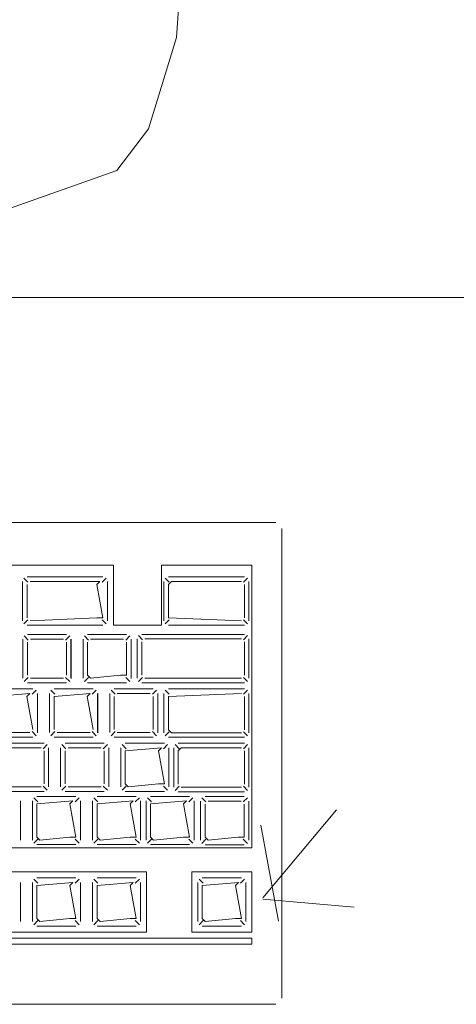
# Model space of a CAD drawing. Header units: feet. Extents: x 8 to 127, y 6 to 90.
# Tile 49 of 256: x 34.3802 to 34.4527, y 50.2827 to 50.4462. Entities that reach past the tile are written whole.
import ezdxf

# ---------------------------------------------------------------- set-up
doc = ezdxf.new("R2010")
doc.units = ezdxf.units.FT
doc.header["$MEASUREMENT"] = 0
for name, color, linetype in [('MOBILARIO', 8, 'Continuous'), ('MOBILIÁRIO - móveis', 250, 'Continuous'), ('MOBILIÁRIO2', 250, 'Continuous'), ('NO ESPESSURA', 250, 'Continuous')]:
    doc.layers.add(name, color=color, linetype=linetype)

msp = doc.modelspace()

# ---------------------------------------------------------------- linework, layer by layer
at = {"layer": 'MOBILARIO', "lineweight": 5}
for p, q in [((34.42277, 50.36268), (34.19477, 50.36268)), ((34.42277, 50.36268), (34.19477, 50.36268)), ((34.42377, 50.28368), (34.42377, 50.36168)), ((34.42377, 50.28368), (34.42377, 50.36168)), ((34.39577, 50.35562), (34.29927, 50.35562)), ((34.39577, 50.35562), (34.29927, 50.35562)), ((34.39577, 50.34562), (34.39577, 50.35562)), ((34.39577, 50.34562), (34.39577, 50.35562)), ((34.41877, 50.35562), (34.40377, 50.35562)), ((34.40377, 50.34562), (34.40377, 50.35562)), ((34.41877, 50.35562), (34.40377, 50.35562)), ((34.40377, 50.34562), (34.40377, 50.35562)), ((34.41877, 50.30868), (34.41877, 50.35562)), ((34.41877, 50.30868), (34.41877, 50.35562)), ((34.38064, 50.34637), (34.38064, 50.35291)), ((34.38064, 50.34637), (34.38064, 50.35291)), ((34.38154, 50.35277), (34.38086, 50.35344)), ((34.38154, 50.35277), (34.38086, 50.35344)), ((34.38139, 50.35366), (34.39402, 50.35366)), ((34.38139, 50.35366), (34.39402, 50.35366)), ((34.39352, 50.35291), (34.38189, 50.35291)), ((34.39352, 50.35291), (34.38189, 50.35291)), ((34.39302, 50.35241), (34.39352, 50.35291)), ((34.39302, 50.35241), (34.39352, 50.35291)), ((34.39387, 50.35277), (34.39455, 50.35344)), ((34.39387, 50.35277), (34.39455, 50.35344)), ((34.39477, 50.35291), (34.39477, 50.34637)), ((34.39477, 50.35291), (34.39477, 50.34637)), ((34.40414, 50.34637), (34.40414, 50.35291)), ((34.40414, 50.34637), (34.40414, 50.35291)), ((34.40504, 50.35277), (34.40436, 50.35344)), ((34.40504, 50.35277), (34.40436, 50.35344)), ((34.40489, 50.35366), (34.41752, 50.35366)), ((34.40489, 50.35366), (34.41752, 50.35366)), ((34.40489, 50.35241), (34.40539, 50.35291)), ((34.40489, 50.35241), (34.40539, 50.35291)), ((34.40539, 50.35291), (34.41702, 50.35291)), ((34.40539, 50.35291), (34.41702, 50.35291)), ((34.41737, 50.35277), (34.41805, 50.35344)), ((34.41737, 50.35277), (34.41805, 50.35344)), ((34.41827, 50.35291), (34.41827, 50.34637)), ((34.41827, 50.35291), (34.41827, 50.34637)), ((34.38139, 50.35241), (34.38139, 50.34687)), ((34.38139, 50.35241), (34.38139, 50.34687)), ((34.39402, 50.34687), (34.39302, 50.35241)), ((34.39402, 50.34687), (34.39302, 50.35241)), ((34.40489, 50.34687), (34.40489, 50.35241)), ((34.40489, 50.34687), (34.40489, 50.35241)), ((34.41752, 50.35241), (34.41752, 50.34687)), ((34.41752, 50.35241), (34.41752, 50.34687)), ((34.38154, 50.34652), (34.38086, 50.34584)), ((34.38154, 50.34652), (34.38086, 50.34584)), ((34.38189, 50.34637), (34.39302, 50.34687)), ((34.38189, 50.34637), (34.39302, 50.34687)), ((34.39302, 50.34687), (34.39402, 50.34687)), ((34.39302, 50.34687), (34.39402, 50.34687)), ((34.39387, 50.34652), (34.39455, 50.34584)), ((34.39387, 50.34652), (34.39455, 50.34584)), ((34.40504, 50.34652), (34.40436, 50.34584)), ((34.40504, 50.34652), (34.40436, 50.34584)), ((34.41702, 50.34637), (34.40489, 50.34687)), ((34.41702, 50.34637), (34.40489, 50.34687)), ((34.41737, 50.34652), (34.41805, 50.34584)), ((34.41737, 50.34652), (34.41805, 50.34584)), ((34.39402, 50.34562), (34.38139, 50.34562)), ((34.39402, 50.34562), (34.38139, 50.34562)), ((34.40377, 50.34562), (34.39577, 50.34562)), ((34.40377, 50.34562), (34.39577, 50.34562)), ((34.41752, 50.34562), (34.40489, 50.34562)), ((34.41752, 50.34562), (34.40489, 50.34562)), ((34.3807, 50.34332), (34.3807, 50.33682)), ((34.3807, 50.34332), (34.3807, 50.33682)), ((34.38159, 50.34317), (34.38092, 50.34385)), ((34.38159, 50.34317), (34.38092, 50.34385)), ((34.38795, 50.34407), (34.38145, 50.34407)), ((34.38795, 50.34407), (34.38145, 50.34407)), ((34.38145, 50.34282), (34.38145, 50.33732)), ((34.38145, 50.34282), (34.38145, 50.33732)), ((34.38745, 50.34332), (34.38195, 50.34332)), ((34.38745, 50.34332), (34.38195, 50.34332)), ((34.3878, 50.34317), (34.38848, 50.34385)), ((34.3878, 50.34317), (34.38848, 50.34385)), ((34.38795, 50.33732), (34.38795, 50.34282)), ((34.38795, 50.33732), (34.38795, 50.34282)), ((34.3887, 50.33682), (34.3887, 50.34332)), ((34.3887, 50.33682), (34.3887, 50.34332)), ((34.38871, 50.33678), (34.38871, 50.34332)), ((34.38871, 50.33678), (34.38871, 50.34332)), ((34.3907, 50.34332), (34.3907, 50.33682)), ((34.3907, 50.34332), (34.3907, 50.33682)), ((34.39159, 50.34317), (34.39092, 50.34385)), ((34.39159, 50.34317), (34.39092, 50.34385)), ((34.39795, 50.34407), (34.39145, 50.34407)), ((34.39795, 50.34407), (34.39145, 50.34407)), ((34.39145, 50.34282), (34.39145, 50.33732)), ((34.39145, 50.34282), (34.39145, 50.33732)), ((34.39745, 50.34332), (34.39195, 50.34332)), ((34.39745, 50.34332), (34.39195, 50.34332)), ((34.3978, 50.34317), (34.39848, 50.34385)), ((34.3978, 50.34317), (34.39848, 50.34385)), ((34.39795, 50.33732), (34.39795, 50.34282)), ((34.39795, 50.33732), (34.39795, 50.34282)), ((34.3987, 50.33682), (34.3987, 50.34332)), ((34.3987, 50.33682), (34.3987, 50.34332)), ((34.39871, 50.33678), (34.39871, 50.34332)), ((34.39871, 50.33678), (34.39871, 50.34332)), ((34.3997, 50.33682), (34.3997, 50.34337)), ((34.3997, 50.33682), (34.3997, 50.34337)), ((34.40059, 50.34322), (34.39992, 50.3439)), ((34.40059, 50.34322), (34.39992, 50.3439)), ((34.40045, 50.34412), (34.41752, 50.34412)), ((34.40045, 50.34412), (34.41752, 50.34412)), ((34.40045, 50.33732), (34.40045, 50.34287)), ((34.40045, 50.33732), (34.40045, 50.34287)), ((34.40095, 50.34337), (34.41702, 50.34337)), ((34.40095, 50.34337), (34.41702, 50.34337)), ((34.41737, 50.34322), (34.41805, 50.3439)), ((34.41737, 50.34322), (34.41805, 50.3439)), ((34.41752, 50.34287), (34.41752, 50.33732)), ((34.41752, 50.34287), (34.41752, 50.33732)), ((34.41827, 50.34337), (34.41827, 50.33682)), ((34.41827, 50.34337), (34.41827, 50.33682)), ((34.38159, 50.33696), (34.38092, 50.33629)), ((34.38159, 50.33696), (34.38092, 50.33629)), ((34.38195, 50.33682), (34.38745, 50.33682)), ((34.38195, 50.33682), (34.38745, 50.33682)), ((34.3878, 50.33696), (34.38848, 50.33629)), ((34.3878, 50.33696), (34.38848, 50.33629)), ((34.39159, 50.33696), (34.39092, 50.33629)), ((34.39159, 50.33696), (34.39092, 50.33629)), ((34.39145, 50.33732), (34.39195, 50.33682)), ((34.39145, 50.33732), (34.39195, 50.33682)), ((34.39195, 50.33682), (34.39695, 50.33732)), ((34.39195, 50.33682), (34.39695, 50.33732)), ((34.39695, 50.33732), (34.39795, 50.33732)), ((34.39695, 50.33732), (34.39795, 50.33732)), ((34.3978, 50.33696), (34.39848, 50.33629)), ((34.3978, 50.33696), (34.39848, 50.33629)), ((34.40059, 50.33697), (34.39992, 50.33629)), ((34.40059, 50.33697), (34.39992, 50.33629)), ((34.41702, 50.33682), (34.40095, 50.33682)), ((34.41702, 50.33682), (34.40095, 50.33682)), ((34.41737, 50.33697), (34.41805, 50.33629)), ((34.41737, 50.33697), (34.41805, 50.33629)), ((34.38238, 50.33507), (34.37588, 50.33507)), ((34.38238, 50.33507), (34.37588, 50.33507)), ((34.38145, 50.33607), (34.38795, 50.33607)), ((34.38145, 50.33607), (34.38795, 50.33607)), ((34.38224, 50.33417), (34.38291, 50.33485)), ((34.38224, 50.33417), (34.38291, 50.33485)), ((34.38603, 50.33417), (34.38535, 50.33485)), ((34.38603, 50.33417), (34.38535, 50.33485)), ((34.39238, 50.33507), (34.38588, 50.33507)), ((34.39238, 50.33507), (34.38588, 50.33507)), ((34.39145, 50.33607), (34.39795, 50.33607)), ((34.39145, 50.33607), (34.39795, 50.33607)), ((34.39224, 50.33417), (34.39291, 50.33485)), ((34.39224, 50.33417), (34.39291, 50.33485)), ((34.39603, 50.33417), (34.39535, 50.33485)), ((34.39603, 50.33417), (34.39535, 50.33485)), ((34.40238, 50.33507), (34.39588, 50.33507)), ((34.40238, 50.33507), (34.39588, 50.33507)), ((34.41752, 50.33607), (34.40045, 50.33607)), ((34.41752, 50.33607), (34.40045, 50.33607)), ((34.40224, 50.33417), (34.40291, 50.33485)), ((34.40224, 50.33417), (34.40291, 50.33485)), ((34.40504, 50.33418), (34.40436, 50.33485)), ((34.40504, 50.33418), (34.40436, 50.33485)), ((34.40489, 50.33507), (34.41752, 50.33507)), ((34.40489, 50.33507), (34.41752, 50.33507)), ((34.41737, 50.33418), (34.41805, 50.33485)), ((34.41737, 50.33418), (34.41805, 50.33485)), ((34.38188, 50.33432), (34.37588, 50.33382)), ((34.38188, 50.33432), (34.37588, 50.33382)), ((34.38138, 50.33382), (34.38188, 50.33432)), ((34.38138, 50.33382), (34.38188, 50.33432)), ((34.38238, 50.32832), (34.38138, 50.33382)), ((34.38238, 50.32832), (34.38138, 50.33382)), ((34.38313, 50.32782), (34.38313, 50.33432)), ((34.38313, 50.32782), (34.38313, 50.33432)), ((34.38314, 50.32778), (34.38314, 50.33432)), ((34.38314, 50.32778), (34.38314, 50.33432)), ((34.38513, 50.33432), (34.38513, 50.32782)), ((34.38513, 50.33432), (34.38513, 50.32782)), ((34.39188, 50.33432), (34.38588, 50.33382)), ((34.39188, 50.33432), (34.38588, 50.33382)), ((34.38588, 50.33382), (34.38588, 50.32832)), ((34.38588, 50.33382), (34.38588, 50.32832)), ((34.39138, 50.33382), (34.39188, 50.33432)), ((34.39138, 50.33382), (34.39188, 50.33432)), ((34.39238, 50.32832), (34.39138, 50.33382)), ((34.39238, 50.32832), (34.39138, 50.33382)), ((34.39313, 50.32782), (34.39313, 50.33432)), ((34.39313, 50.32782), (34.39313, 50.33432)), ((34.39314, 50.32778), (34.39314, 50.33432)), ((34.39314, 50.32778), (34.39314, 50.33432)), ((34.39513, 50.33432), (34.39513, 50.32782)), ((34.39513, 50.33432), (34.39513, 50.32782)), ((34.39588, 50.33382), (34.39588, 50.32832)), ((34.39588, 50.33382), (34.39588, 50.32832)), ((34.40188, 50.33432), (34.39638, 50.33432)), ((34.40188, 50.33432), (34.39638, 50.33432)), ((34.40238, 50.32832), (34.40238, 50.33382)), ((34.40238, 50.32832), (34.40238, 50.33382)), ((34.40313, 50.32782), (34.40313, 50.33432)), ((34.40313, 50.32782), (34.40313, 50.33432)), ((34.40314, 50.32778), (34.40314, 50.33432)), ((34.40314, 50.32778), (34.40314, 50.33432)), ((34.40414, 50.32778), (34.40414, 50.33432)), ((34.40414, 50.32778), (34.40414, 50.33432)), ((34.41702, 50.33432), (34.40489, 50.33382)), ((34.41702, 50.33432), (34.40489, 50.33382)), ((34.40489, 50.33382), (34.40489, 50.32828)), ((34.40489, 50.33382), (34.40489, 50.32828)), ((34.41752, 50.32828), (34.41752, 50.33382)), ((34.41752, 50.32828), (34.41752, 50.33382)), ((34.41827, 50.33432), (34.41827, 50.32778)), ((34.41827, 50.33432), (34.41827, 50.32778)), ((34.40489, 50.32828), (34.40539, 50.32778)), ((34.40489, 50.32828), (34.40539, 50.32778)), ((34.37588, 50.32707), (34.38238, 50.32707)), ((34.37588, 50.32707), (34.38238, 50.32707)), ((34.37638, 50.32782), (34.38188, 50.32782)), ((34.37638, 50.32782), (34.38188, 50.32782)), ((34.38224, 50.32796), (34.38291, 50.32729)), ((34.38224, 50.32796), (34.38291, 50.32729)), ((34.38603, 50.32796), (34.38535, 50.32729)), ((34.38603, 50.32796), (34.38535, 50.32729)), ((34.38588, 50.32707), (34.39238, 50.32707)), ((34.38588, 50.32707), (34.39238, 50.32707)), ((34.38638, 50.32782), (34.39188, 50.32782)), ((34.38638, 50.32782), (34.39188, 50.32782)), ((34.39224, 50.32796), (34.39291, 50.32729)), ((34.39224, 50.32796), (34.39291, 50.32729)), ((34.39603, 50.32796), (34.39535, 50.32729)), ((34.39603, 50.32796), (34.39535, 50.32729)), ((34.39588, 50.32707), (34.40238, 50.32707)), ((34.39588, 50.32707), (34.40238, 50.32707)), ((34.39638, 50.32782), (34.40188, 50.32782)), ((34.39638, 50.32782), (34.40188, 50.32782)), ((34.40224, 50.32796), (34.40291, 50.32729)), ((34.40224, 50.32796), (34.40291, 50.32729)), ((34.40504, 50.32793), (34.40436, 50.32725)), ((34.40504, 50.32793), (34.40436, 50.32725)), ((34.41752, 50.32703), (34.40489, 50.32703)), ((34.41752, 50.32703), (34.40489, 50.32703)), ((34.40539, 50.32778), (34.41702, 50.32778)), ((34.40539, 50.32778), (34.41702, 50.32778)), ((34.41737, 50.32793), (34.41805, 50.32725)), ((34.41737, 50.32793), (34.41805, 50.32725)), ((34.38422, 50.32603), (34.37772, 50.32603)), ((34.38422, 50.32603), (34.37772, 50.32603)), ((34.38372, 50.32528), (34.37822, 50.32528)), ((34.38372, 50.32528), (34.37822, 50.32528)), ((34.38407, 50.32513), (34.38475, 50.32581)), ((34.38407, 50.32513), (34.38475, 50.32581)), ((34.38422, 50.31928), (34.38422, 50.32478)), ((34.38422, 50.31928), (34.38422, 50.32478)), ((34.38497, 50.31878), (34.38497, 50.32528)), ((34.38497, 50.31878), (34.38497, 50.32528)), ((34.38697, 50.32528), (34.38697, 50.31878)), ((34.38697, 50.32528), (34.38697, 50.31878)), ((34.38786, 50.32513), (34.38718, 50.32581)), ((34.38786, 50.32513), (34.38718, 50.32581)), ((34.39422, 50.32603), (34.38772, 50.32603)), ((34.39422, 50.32603), (34.38772, 50.32603)), ((34.38772, 50.32478), (34.38772, 50.31928)), ((34.38772, 50.32478), (34.38772, 50.31928)), ((34.39372, 50.32528), (34.38822, 50.32528)), ((34.39372, 50.32528), (34.38822, 50.32528)), ((34.39407, 50.32513), (34.39475, 50.32581)), ((34.39407, 50.32513), (34.39475, 50.32581)), ((34.39422, 50.31928), (34.39422, 50.32478)), ((34.39422, 50.31928), (34.39422, 50.32478)), ((34.39497, 50.31878), (34.39497, 50.32528)), ((34.39497, 50.31878), (34.39497, 50.32528)), ((34.39697, 50.32528), (34.39697, 50.31878)), ((34.39697, 50.32528), (34.39697, 50.31878)), ((34.39786, 50.32513), (34.39718, 50.32581)), ((34.39786, 50.32513), (34.39718, 50.32581)), ((34.40422, 50.32603), (34.39772, 50.32603)), ((34.40422, 50.32603), (34.39772, 50.32603)), ((34.40372, 50.32528), (34.39772, 50.32478)), ((34.40372, 50.32528), (34.39772, 50.32478)), ((34.39772, 50.32478), (34.39772, 50.31928)), ((34.39772, 50.32478), (34.39772, 50.31928)), ((34.40322, 50.32478), (34.40372, 50.32528)), ((34.40322, 50.32478), (34.40372, 50.32528)), ((34.40422, 50.31928), (34.40322, 50.32478)), ((34.40422, 50.31928), (34.40322, 50.32478)), ((34.40407, 50.32513), (34.40475, 50.32581)), ((34.40407, 50.32513), (34.40475, 50.32581)), ((34.40497, 50.31878), (34.40497, 50.32528)), ((34.40497, 50.31878), (34.40497, 50.32528)), ((34.40577, 50.31874), (34.40577, 50.32528)), ((34.40577, 50.31874), (34.40577, 50.32528)), ((34.40667, 50.32513), (34.40599, 50.32581)), ((34.40667, 50.32513), (34.40599, 50.32581)), ((34.40652, 50.32603), (34.41752, 50.32603)), ((34.40652, 50.32603), (34.41752, 50.32603)), ((34.40652, 50.32478), (34.40702, 50.32528)), ((34.40652, 50.32478), (34.40702, 50.32528)), ((34.40652, 50.31924), (34.40652, 50.32478)), ((34.40652, 50.31924), (34.40652, 50.32478)), ((34.40702, 50.32528), (34.41702, 50.32528)), ((34.40702, 50.32528), (34.41702, 50.32528)), ((34.41737, 50.32513), (34.41805, 50.32581)), ((34.41737, 50.32513), (34.41805, 50.32581)), ((34.41752, 50.32478), (34.41752, 50.31924)), ((34.41752, 50.32478), (34.41752, 50.31924)), ((34.41827, 50.32528), (34.41827, 50.31874)), ((34.41827, 50.32528), (34.41827, 50.31874)), ((34.37822, 50.31878), (34.38372, 50.31878)), ((34.37822, 50.31878), (34.38372, 50.31878)), ((34.38407, 50.31893), (34.38475, 50.31825)), ((34.38407, 50.31893), (34.38475, 50.31825)), ((34.38786, 50.31893), (34.38718, 50.31825)), ((34.38786, 50.31893), (34.38718, 50.31825)), ((34.38822, 50.31878), (34.39372, 50.31878)), ((34.38822, 50.31878), (34.39372, 50.31878)), ((34.39407, 50.31893), (34.39475, 50.31825)), ((34.39407, 50.31893), (34.39475, 50.31825)), ((34.39786, 50.31893), (34.39718, 50.31825)), ((34.39786, 50.31893), (34.39718, 50.31825)), ((34.39772, 50.31928), (34.39822, 50.31878)), ((34.39772, 50.31928), (34.39822, 50.31878)), ((34.39822, 50.31878), (34.40322, 50.31928)), ((34.39822, 50.31878), (34.40322, 50.31928)), ((34.40322, 50.31928), (34.40422, 50.31928)), ((34.40322, 50.31928), (34.40422, 50.31928)), ((34.40407, 50.31893), (34.40475, 50.31825)), ((34.40407, 50.31893), (34.40475, 50.31825)), ((34.40667, 50.31888), (34.40599, 50.3182)), ((34.40667, 50.31888), (34.40599, 50.3182)), ((34.41702, 50.31874), (34.40702, 50.31874)), ((34.41702, 50.31874), (34.40702, 50.31874)), ((34.41737, 50.31888), (34.41805, 50.3182)), ((34.41737, 50.31888), (34.41805, 50.3182)), ((34.37772, 50.31803), (34.38422, 50.31803)), ((34.37772, 50.31803), (34.38422, 50.31803)), ((34.38318, 50.3163), (34.3825, 50.31698)), ((34.38318, 50.3163), (34.3825, 50.31698)), ((34.38953, 50.3172), (34.38303, 50.3172)), ((34.38953, 50.3172), (34.38303, 50.3172)), ((34.38772, 50.31803), (34.39422, 50.31803)), ((34.38772, 50.31803), (34.39422, 50.31803)), ((34.38938, 50.3163), (34.39006, 50.31698)), ((34.38938, 50.3163), (34.39006, 50.31698)), ((34.39318, 50.3163), (34.3925, 50.31698)), ((34.39318, 50.3163), (34.3925, 50.31698)), ((34.39953, 50.3172), (34.39303, 50.3172)), ((34.39953, 50.3172), (34.39303, 50.3172)), ((34.39772, 50.31803), (34.40422, 50.31803)), ((34.39772, 50.31803), (34.40422, 50.31803)), ((34.39938, 50.3163), (34.40006, 50.31698)), ((34.39938, 50.3163), (34.40006, 50.31698)), ((34.40206, 50.3163), (34.40139, 50.31698)), ((34.40206, 50.3163), (34.40139, 50.31698)), ((34.40842, 50.3172), (34.40192, 50.3172)), ((34.40842, 50.3172), (34.40192, 50.3172)), ((34.41752, 50.31799), (34.40652, 50.31799)), ((34.41752, 50.31799), (34.40652, 50.31799)), ((34.40827, 50.3163), (34.40895, 50.31698)), ((34.40827, 50.3163), (34.40895, 50.31698)), ((34.41113, 50.31629), (34.41046, 50.31697)), ((34.41113, 50.31629), (34.41046, 50.31697)), ((34.41749, 50.31719), (34.41099, 50.31719)), ((34.41749, 50.31719), (34.41099, 50.31719)), ((34.41734, 50.31629), (34.41802, 50.31697)), ((34.41734, 50.31629), (34.41802, 50.31697)), ((34.38028, 50.30995), (34.38028, 50.31645)), ((34.38028, 50.30995), (34.38028, 50.31645)), ((34.38228, 50.31645), (34.38228, 50.30995)), ((34.38228, 50.31645), (34.38228, 50.30995)), ((34.38903, 50.31645), (34.38303, 50.31595)), ((34.38903, 50.31645), (34.38303, 50.31595)), ((34.38303, 50.31595), (34.38303, 50.31045)), ((34.38303, 50.31595), (34.38303, 50.31045)), ((34.38853, 50.31595), (34.38903, 50.31645)), ((34.38853, 50.31595), (34.38903, 50.31645)), ((34.38953, 50.31045), (34.38853, 50.31595)), ((34.38953, 50.31045), (34.38853, 50.31595)), ((34.39028, 50.30995), (34.39028, 50.31645)), ((34.39028, 50.30995), (34.39028, 50.31645)), ((34.39228, 50.31645), (34.39228, 50.30995)), ((34.39228, 50.31645), (34.39228, 50.30995)), ((34.39903, 50.31645), (34.39303, 50.31595)), ((34.39903, 50.31645), (34.39303, 50.31595)), ((34.39303, 50.31595), (34.39303, 50.31045)), ((34.39303, 50.31595), (34.39303, 50.31045)), ((34.39853, 50.31595), (34.39903, 50.31645)), ((34.39853, 50.31595), (34.39903, 50.31645)), ((34.39953, 50.31045), (34.39853, 50.31595)), ((34.39953, 50.31045), (34.39853, 50.31595)), ((34.40028, 50.30995), (34.40028, 50.31645)), ((34.40028, 50.30995), (34.40028, 50.31645)), ((34.40117, 50.31645), (34.40117, 50.30995)), ((34.40117, 50.31645), (34.40117, 50.30995)), ((34.40792, 50.31645), (34.40192, 50.31595)), ((34.40792, 50.31645), (34.40192, 50.31595)), ((34.40192, 50.31595), (34.40192, 50.31045)), ((34.40192, 50.31595), (34.40192, 50.31045)), ((34.40742, 50.31595), (34.40792, 50.31645)), ((34.40742, 50.31595), (34.40792, 50.31645)), ((34.40842, 50.31045), (34.40742, 50.31595)), ((34.40842, 50.31045), (34.40742, 50.31595)), ((34.40917, 50.30995), (34.40917, 50.31645)), ((34.40917, 50.30995), (34.40917, 50.31645)), ((34.41024, 50.31644), (34.41024, 50.30994)), ((34.41024, 50.31644), (34.41024, 50.30994)), ((34.41099, 50.31594), (34.41099, 50.31044)), ((34.41099, 50.31594), (34.41099, 50.31044)), ((34.41699, 50.31644), (34.41149, 50.31644)), ((34.41699, 50.31644), (34.41149, 50.31644)), ((34.41749, 50.31044), (34.41749, 50.31594)), ((34.41749, 50.31044), (34.41749, 50.31594)), ((34.41824, 50.30994), (34.41824, 50.31644)), ((34.41824, 50.30994), (34.41824, 50.31644)), ((34.38318, 50.31009), (34.3825, 50.30942)), ((34.38318, 50.31009), (34.3825, 50.30942)), ((34.38303, 50.31045), (34.38353, 50.30995)), ((34.38303, 50.31045), (34.38353, 50.30995)), ((34.38353, 50.30995), (34.38853, 50.31045)), ((34.38353, 50.30995), (34.38853, 50.31045)), ((34.38853, 50.31045), (34.38953, 50.31045)), ((34.38853, 50.31045), (34.38953, 50.31045)), ((34.38938, 50.31009), (34.39006, 50.30942)), ((34.38938, 50.31009), (34.39006, 50.30942)), ((34.39318, 50.31009), (34.3925, 50.30942)), ((34.39318, 50.31009), (34.3925, 50.30942)), ((34.39303, 50.31045), (34.39353, 50.30995)), ((34.39303, 50.31045), (34.39353, 50.30995)), ((34.39353, 50.30995), (34.39853, 50.31045)), ((34.39353, 50.30995), (34.39853, 50.31045)), ((34.39853, 50.31045), (34.39953, 50.31045)), ((34.39853, 50.31045), (34.39953, 50.31045)), ((34.39938, 50.31009), (34.40006, 50.30942)), ((34.39938, 50.31009), (34.40006, 50.30942)), ((34.40206, 50.31009), (34.40139, 50.30942)), ((34.40206, 50.31009), (34.40139, 50.30942)), ((34.40192, 50.31045), (34.40242, 50.30995)), ((34.40192, 50.31045), (34.40242, 50.30995)), ((34.40242, 50.30995), (34.40742, 50.31045)), ((34.40242, 50.30995), (34.40742, 50.31045)), ((34.40742, 50.31045), (34.40842, 50.31045)), ((34.40742, 50.31045), (34.40842, 50.31045)), ((34.40827, 50.31009), (34.40895, 50.30942)), ((34.40827, 50.31009), (34.40895, 50.30942)), ((34.41113, 50.31009), (34.41046, 50.30941)), ((34.41113, 50.31009), (34.41046, 50.30941)), ((34.41099, 50.31044), (34.41149, 50.30994)), ((34.41099, 50.31044), (34.41149, 50.30994)), ((34.41149, 50.30994), (34.41649, 50.31044)), ((34.41149, 50.30994), (34.41649, 50.31044)), ((34.41649, 50.31044), (34.41749, 50.31044)), ((34.41649, 50.31044), (34.41749, 50.31044)), ((34.41734, 50.31009), (34.41802, 50.30941)), ((34.41734, 50.31009), (34.41802, 50.30941)), ((34.27427, 50.30868), (34.41877, 50.30868)), ((34.27427, 50.30868), (34.41877, 50.30868)), ((34.38303, 50.3092), (34.38953, 50.3092)), ((34.38303, 50.3092), (34.38953, 50.3092)), ((34.39303, 50.3092), (34.39953, 50.3092)), ((34.39303, 50.3092), (34.39953, 50.3092)), ((34.40192, 50.3092), (34.40842, 50.3092)), ((34.40192, 50.3092), (34.40842, 50.3092)), ((34.41099, 50.30919), (34.41749, 50.30919)), ((34.41099, 50.30919), (34.41749, 50.30919)), ((34.40127, 50.30468), (34.36127, 50.30468)), ((34.40127, 50.30468), (34.36127, 50.30468)), ((34.38953, 50.30368), (34.38303, 50.30368)), ((34.38953, 50.30368), (34.38303, 50.30368)), ((34.39953, 50.30368), (34.39303, 50.30368)), ((34.39953, 50.30368), (34.39303, 50.30368)), ((34.40127, 50.29468), (34.40127, 50.30468)), ((34.40127, 50.29468), (34.40127, 50.30468)), ((34.40877, 50.29468), (34.40877, 50.30468)), ((34.40877, 50.30468), (34.41877, 50.30468)), ((34.40877, 50.29468), (34.40877, 50.30468)), ((34.40877, 50.30468), (34.41877, 50.30468)), ((34.41702, 50.30368), (34.41052, 50.30368)), ((34.41702, 50.30368), (34.41052, 50.30368)), ((34.41877, 50.30468), (34.41877, 50.29468)), ((34.41877, 50.30468), (34.41877, 50.29468)), ((34.38028, 50.29643), (34.38028, 50.30293)), ((34.38028, 50.29643), (34.38028, 50.30293)), ((34.38228, 50.30293), (34.38228, 50.29643)), ((34.38228, 50.30293), (34.38228, 50.29643)), ((34.38318, 50.30278), (34.3825, 50.30346)), ((34.38318, 50.30278), (34.3825, 50.30346)), ((34.38903, 50.30293), (34.38303, 50.30243)), ((34.38903, 50.30293), (34.38303, 50.30243)), ((34.38303, 50.30243), (34.38303, 50.29693)), ((34.38303, 50.30243), (34.38303, 50.29693)), ((34.38853, 50.30243), (34.38903, 50.30293)), ((34.38853, 50.30243), (34.38903, 50.30293)), ((34.38953, 50.29693), (34.38853, 50.30243)), ((34.38953, 50.29693), (34.38853, 50.30243)), ((34.38938, 50.30278), (34.39006, 50.30346)), ((34.38938, 50.30278), (34.39006, 50.30346)), ((34.39028, 50.29643), (34.39028, 50.30293)), ((34.39028, 50.29643), (34.39028, 50.30293)), ((34.39228, 50.30293), (34.39228, 50.29643)), ((34.39228, 50.30293), (34.39228, 50.29643)), ((34.39318, 50.30278), (34.3925, 50.30346)), ((34.39318, 50.30278), (34.3925, 50.30346)), ((34.39903, 50.30293), (34.39303, 50.30243)), ((34.39903, 50.30293), (34.39303, 50.30243)), ((34.39303, 50.30243), (34.39303, 50.29693)), ((34.39303, 50.30243), (34.39303, 50.29693)), ((34.39853, 50.30243), (34.39903, 50.30293)), ((34.39853, 50.30243), (34.39903, 50.30293)), ((34.39953, 50.29693), (34.39853, 50.30243)), ((34.39953, 50.29693), (34.39853, 50.30243)), ((34.39938, 50.30278), (34.40006, 50.30346)), ((34.39938, 50.30278), (34.40006, 50.30346)), ((34.40028, 50.29643), (34.40028, 50.30293)), ((34.40028, 50.29643), (34.40028, 50.30293)), ((34.40977, 50.30293), (34.40977, 50.29643)), ((34.40977, 50.30293), (34.40977, 50.29643)), ((34.41067, 50.30278), (34.40999, 50.30346)), ((34.41067, 50.30278), (34.40999, 50.30346)), ((34.41652, 50.30293), (34.41052, 50.30243)), ((34.41652, 50.30293), (34.41052, 50.30243)), ((34.41052, 50.30243), (34.41052, 50.29693)), ((34.41052, 50.30243), (34.41052, 50.29693)), ((34.41602, 50.30243), (34.41652, 50.30293)), ((34.41602, 50.30243), (34.41652, 50.30293)), ((34.41702, 50.29693), (34.41602, 50.30243)), ((34.41702, 50.29693), (34.41602, 50.30243)), ((34.41687, 50.30278), (34.41755, 50.30346)), ((34.41687, 50.30278), (34.41755, 50.30346)), ((34.41777, 50.29643), (34.41777, 50.30293)), ((34.41777, 50.29643), (34.41777, 50.30293)), ((34.38318, 50.29658), (34.3825, 50.2959)), ((34.38318, 50.29658), (34.3825, 50.2959)), ((34.38303, 50.29693), (34.38353, 50.29643)), ((34.38303, 50.29693), (34.38353, 50.29643)), ((34.38303, 50.29568), (34.38953, 50.29568)), ((34.38303, 50.29568), (34.38953, 50.29568)), ((34.38353, 50.29643), (34.38853, 50.29693)), ((34.38353, 50.29643), (34.38853, 50.29693)), ((34.38853, 50.29693), (34.38953, 50.29693)), ((34.38853, 50.29693), (34.38953, 50.29693)), ((34.38938, 50.29658), (34.39006, 50.2959)), ((34.38938, 50.29658), (34.39006, 50.2959)), ((34.39318, 50.29658), (34.3925, 50.2959)), ((34.39318, 50.29658), (34.3925, 50.2959)), ((34.39303, 50.29693), (34.39353, 50.29643)), ((34.39303, 50.29693), (34.39353, 50.29643)), ((34.39303, 50.29568), (34.39953, 50.29568)), ((34.39303, 50.29568), (34.39953, 50.29568)), ((34.39353, 50.29643), (34.39853, 50.29693)), ((34.39353, 50.29643), (34.39853, 50.29693)), ((34.39853, 50.29693), (34.39953, 50.29693)), ((34.39853, 50.29693), (34.39953, 50.29693)), ((34.39938, 50.29658), (34.40006, 50.2959)), ((34.39938, 50.29658), (34.40006, 50.2959)), ((34.41067, 50.29658), (34.40999, 50.2959)), ((34.41067, 50.29658), (34.40999, 50.2959)), ((34.41052, 50.29693), (34.41102, 50.29643)), ((34.41052, 50.29693), (34.41102, 50.29643)), ((34.41052, 50.29568), (34.41702, 50.29568)), ((34.41052, 50.29568), (34.41702, 50.29568)), ((34.41102, 50.29643), (34.41602, 50.29693)), ((34.41102, 50.29643), (34.41602, 50.29693)), ((34.41602, 50.29693), (34.41702, 50.29693)), ((34.41602, 50.29693), (34.41702, 50.29693)), ((34.41687, 50.29658), (34.41755, 50.2959)), ((34.41687, 50.29658), (34.41755, 50.2959)), ((34.36127, 50.29468), (34.40127, 50.29468)), ((34.36127, 50.29468), (34.40127, 50.29468)), ((34.41877, 50.29468), (34.40877, 50.29468)), ((34.41877, 50.29468), (34.40877, 50.29468)), ((34.41877, 50.29368), (34.24077, 50.29368)), ((34.41877, 50.29368), (34.24077, 50.29368)), ((34.24077, 50.29268), (34.41877, 50.29268)), ((34.24077, 50.29268), (34.41877, 50.29268)), ((34.41877, 50.29268), (34.41877, 50.29368)), ((34.41877, 50.29268), (34.41877, 50.29368)), ((34.19477, 50.28268), (34.42277, 50.28268)), ((34.19477, 50.28268), (34.42277, 50.28268))]:
    msp.add_line(p, q, dxfattribs=at)
at = {"layer": 'MOBILARIO'}
for centre in [(34.39352, 50.35241), (34.39352, 50.35241), (34.40539, 50.35241), (34.40539, 50.35241), (34.39352, 50.34687), (34.39352, 50.34687), (34.40539, 50.34687), (34.40539, 50.34687), (34.39195, 50.33732), (34.39195, 50.33732), (34.39745, 50.33732), (34.39745, 50.33732), (34.38188, 50.33382), (34.38188, 50.33382), (34.38638, 50.33382), (34.38638, 50.33382), (34.39188, 50.33382), (34.39188, 50.33382), (34.40539, 50.33382), (34.40539, 50.33382), (34.40539, 50.32828), (34.40539, 50.32828), (34.39822, 50.32478), (34.39822, 50.32478), (34.40372, 50.32478), (34.40372, 50.32478), (34.40702, 50.32478), (34.40702, 50.32478), (34.39822, 50.31928), (34.39822, 50.31928), (34.40372, 50.31928), (34.40372, 50.31928), (34.38353, 50.31595), (34.38353, 50.31595), (34.38903, 50.31595), (34.38903, 50.31595), (34.39353, 50.31595), (34.39353, 50.31595), (34.39903, 50.31595), (34.39903, 50.31595), (34.40242, 50.31595), (34.40242, 50.31595), (34.40792, 50.31595), (34.40792, 50.31595), (34.38353, 50.31045), (34.38353, 50.31045), (34.38903, 50.31045), (34.38903, 50.31045), (34.39353, 50.31045), (34.39353, 50.31045), (34.39903, 50.31045), (34.39903, 50.31045), (34.40242, 50.31045), (34.40242, 50.31045), (34.40792, 50.31045), (34.40792, 50.31045), (34.41149, 50.31044), (34.41149, 50.31044), (34.41699, 50.31044), (34.41699, 50.31044), (34.38353, 50.30243), (34.38353, 50.30243), (34.38903, 50.30243), (34.38903, 50.30243), (34.39353, 50.30243), (34.39353, 50.30243), (34.39903, 50.30243), (34.39903, 50.30243), (34.41102, 50.30243), (34.41102, 50.30243), (34.41652, 50.30243), (34.41652, 50.30243), (34.38353, 50.29693), (34.38353, 50.29693), (34.38903, 50.29693), (34.38903, 50.29693), (34.39353, 50.29693), (34.39353, 50.29693), (34.39903, 50.29693), (34.39903, 50.29693), (34.41102, 50.29693), (34.41102, 50.29693), (34.41652, 50.29693), (34.41652, 50.29693)]:
    msp.add_arc(centre, 0.0005, 0, 0, dxfattribs=at)
at = {"layer": 'MOBILIÁRIO - móveis', "lineweight": 5}
for p, q in [((34.40669, 50.44969), (34.40622, 50.44324)), ((34.40622, 50.44324), (34.4016, 50.42806)), ((34.4016, 50.42806), (34.39631, 50.42113)), ((34.39631, 50.42113), (34.37468, 50.41349))]:
    msp.add_line(p, q, dxfattribs=at)
at = {"layer": 'MOBILIÁRIO2', "lineweight": 5}
msp.add_line((33.36522, 50.40004), (35.06522, 50.40004), dxfattribs=at)
at = {"layer": 'NO ESPESSURA', "linetype": 'Continuous', "lineweight": 5}
for p, q in [((34.4206, 50.30038), (34.43285, 50.31497)), ((34.4232, 50.2965), (34.42026, 50.31243)), ((34.42058, 50.30016), (34.43576, 50.29883))]:
    msp.add_line(p, q, dxfattribs=at)

doc.saveas('drawing.dxf')
